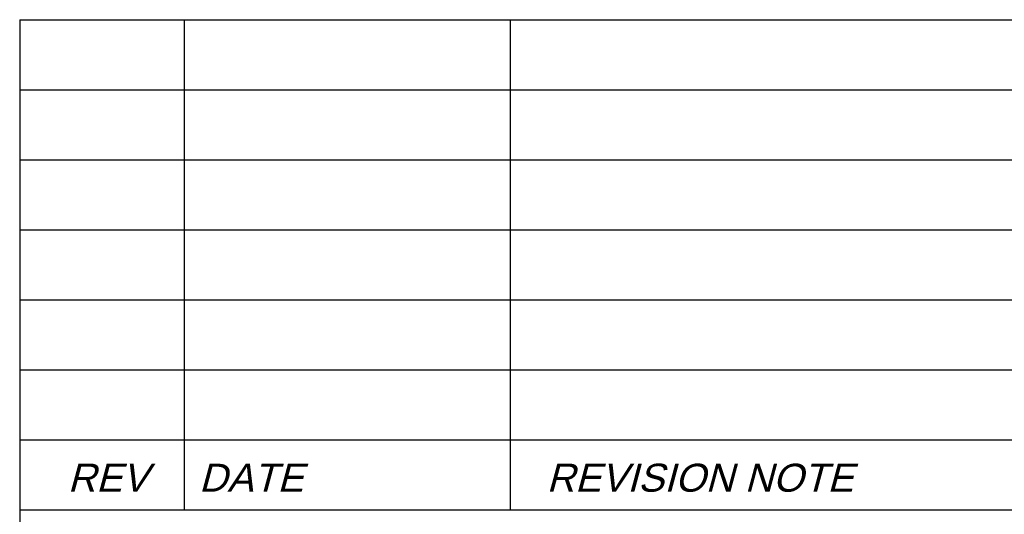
# Paper-space layout 'A3-H (Narrow)' of a CAD drawing. Header units: millimetres. Extents: x -4 to 416, y -4 to 293.
# Tile 13 of 15: x 206 to 276, y 66 to 101. Entities that reach past the tile are written whole.
import ezdxf

# ---------------------------------------------------------------- set-up
doc = ezdxf.new("R2010")
doc.units = ezdxf.units.MM
for name, color, linetype in [('Disegno1', 2, 'Continuous'), ('Tabella', 7, 'Continuous'), ('TabellaCampi', 2, 'Continuous'), ('TabellaIntestazioni', 1, 'Continuous')]:
    doc.layers.add(name, color=color, linetype=linetype)
doc.styles.get("Standard").update_dxf_attribs({"font": 'arial.ttf', "height": 3})

# ---------------------------------------------------------------- blocks, each defined once
blk = doc.blocks.new('A3-H (Narrow)')
at = {"layer": 'Tabella', "color": 7}
for p, q in [((210, 105), (400, 105)), ((221.744, 105), (221.744, 70)), ((245, 105), (245, 70)), ((210, 100), (400, 100)), ((210, 100), (400, 100)), ((210, 100), (400, 100)), ((210, 95), (400, 95)), ((210, 95), (400, 95)), ((210, 90), (400, 90)), ((210, 90), (400, 90)), ((210, 85), (400, 85)), ((210, 85), (400, 85)), ((210, 80), (400, 80)), ((210, 75), (400, 75)), ((210, 70), (400, 70))]:
    blk.add_line(p, q, dxfattribs=at)
at = {"layer": 'Tabella'}
blk.add_line((210, 105), (210, 10), dxfattribs=at)
at = {"layer": 'TabellaCampi', "oblique": 0.2618}
for tag, p in [('TITOLO', (210.284, 62.914)), ('PROJET', (320.284, 62.914)), ('FILE_NAME', (210.205, 54.914)), ('RELEASE', (320.284, 54.914)), ('CODICE', (360.284, 54.914)), ('MATERIALE', (210.284, 46.914)), ('TRATTAMENTO', (320.284, 46.914)), ('COLORE', (210.284, 38.914)), ('ENGINEER', (280.284, 38.914)), ('DESIGNER', (320.284, 38.914)), ('APPROVED_BY', (360.284, 38.914)), ('TOLLERANZE', (346.837, 32.125)), ('SHEET', (220.242, 30.914)), ('OF', (232.626, 30.914)), ('DATA', (245.284, 30.914)), ('SCALA', (280.284, 30.914))]:
    blk.add_attdef(tag, p, '', height=2.5, dxfattribs=at)
at = {"layer": 'TabellaIntestazioni', "oblique": 15}
for s, p in [('REV', (213.426, 71.286)), ('DATE', (222.788, 71.286)), ('REVISION NOTE', (247.593, 71.286))]:
    blk.add_text(s, height=2, dxfattribs=at).set_placement(p)

psp = doc.layouts.new('A3-H (Narrow)')

# ---------------------------------------------------------------- block references
at = {"layer": 'Disegno1'}
psp.add_blockref('A3-H (Narrow)', (-4, -4), dxfattribs=at)

doc.saveas('drawing.dxf')
